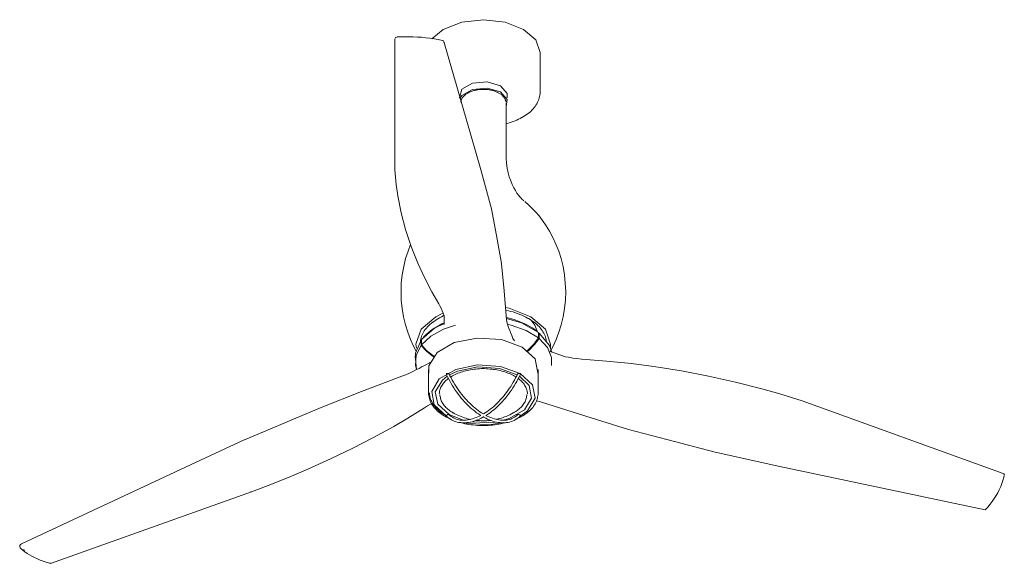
# Model space of a CAD drawing. Header units: millimetres. Extents: x 5770 to 11194, y -2952 to 7544.
# Tile 1 of 7: x 7745 to 8873, y -2952 to -2329. Entities that reach past the tile are written whole.
import ezdxf

# ---------------------------------------------------------------- set-up
doc = ezdxf.new("R2010")
doc.units = ezdxf.units.MM
doc.layers.add('E-LITE-EQPM', color=7, linetype='Continuous', lineweight=20)

# ---------------------------------------------------------------- blocks, each defined once
blk = doc.blocks.new('32026-10 - 32030 MINI ETERFAN Matt black ceiling fan with DC motor-507610-00 Isometrico PDF')
at = {"layer": 'E-LITE-EQPM', "color": 251, "lineweight": 9}
for points in [[(2339.5, -2351), (2352.4, -2340.3), (2373.6, -2332.2), (2398.4, -2329.3), (2423.3, -2332.2), (2444.3, -2340.3)], [(2444.3, -2340.3), (2458.4, -2352.4), (2463.4, -2366.8)], [(2297.2, -2350.9), (2297.7, -2349.8), (2298.7, -2349.1), (2299.9, -2348.9)], [(2299.7, -2348.9), (2304.3, -2348.7), (2308.8, -2348.7), (2313.5, -2348.7), (2318.1, -2348.8), (2322.9, -2349.1), (2327.6, -2349.4), (2332.4, -2349.9), (2337.2, -2350.5), (2342, -2351.2), (2346.8, -2352.1), (2351.6, -2353), (2352, -2353.1)], [(2353, -2355.4), (2353.1, -2354.3), (2352.7, -2353.5), (2352, -2353.1)], [(2371, -2418.6), (2373.6, -2408.8), (2385.8, -2401.8), (2402.8, -2400.3), (2418, -2404.8)], [(2371.3, -2420), (2373.6, -2416.1), (2385.8, -2409.1), (2402.8, -2407.5), (2418, -2412)], [(2372.4, -2423.5), (2372.5, -2423), (2372.7, -2422.3), (2372.9, -2421.7), (2373.1, -2421), (2373.5, -2420.3), (2373.8, -2419.7), (2374.2, -2419), (2374.6, -2418.4), (2375, -2417.8), (2375.5, -2417.2), (2376.1, -2416.7), (2376.7, -2416.1), (2377.2, -2415.5), (2377.9, -2415), (2378.5, -2414.5), (2379.2, -2414.1), (2379.9, -2413.6), (2380.6, -2413.2), (2381.4, -2412.8), (2382.2, -2412.3), (2383, -2412), (2383.8, -2411.7), (2384.7, -2411.3), (2385.5, -2411), (2386.4, -2410.7), (2387.4, -2410.5), (2388.2, -2410.2), (2389.2, -2409.9), (2390.1, -2409.8), (2391.1, -2409.6), (2392, -2409.4), (2393, -2409.2), (2394, -2409.2), (2395, -2409.1), (2396, -2409), (2397, -2409), (2398, -2409), (2399, -2409), (2400, -2409), (2401, -2409), (2402, -2409.1), (2403, -2409.2), (2404, -2409.3), (2404.9, -2409.4), (2405.9, -2409.6), (2406.8, -2409.8), (2407.8, -2410), (2408.7, -2410.3), (2409.7, -2410.5), (2410.5, -2410.8), (2411.4, -2411.1), (2412.3, -2411.4), (2413.1, -2411.7), (2414, -2412.1), (2414.8, -2412.4), (2415.5, -2412.9), (2416.3, -2413.3)], [(2424.4, -2423.7), (2424.3, -2423), (2424.2, -2422.3), (2423.9, -2421.7), (2423.6, -2421), (2423.4, -2420.3), (2423, -2419.7), (2422.6, -2419), (2422.3, -2418.4), (2421.7, -2417.8), (2421.2, -2417.2), (2420.7, -2416.7), (2420.2, -2416.1), (2419.6, -2415.5), (2419, -2415), (2418.3, -2414.5), (2417.6, -2414.1), (2416.9, -2413.6), (2416.3, -2413.3)], [(2418, -2404.8), (2425.8, -2413.6), (2425.8, -2418.6)], [(2418, -2412), (2425.8, -2420.8), (2424.4, -2428.8)], [(2463.4, -2412), (2463.3, -2413.8), (2463.1, -2415.5), (2462.9, -2417.2), (2462.4, -2418.9), (2461.9, -2420.5), (2461.2, -2422.3), (2460.5, -2423.8), (2459.7, -2425.4), (2458.7, -2427), (2457.7, -2428.5), (2456.5, -2429.9), (2455.3, -2431.4), (2454, -2432.8), (2452.6, -2434.2), (2451.1, -2435.4), (2449.6, -2436.7), (2447.9, -2437.9), (2446.2, -2439.1), (2444.5, -2440.2), (2442.6, -2441.2), (2440.7, -2442.3), (2438.7, -2443.3), (2436.7, -2444.2), (2434.7, -2445), (2432.5, -2445.9), (2430.4, -2446.7), (2428.1, -2447.3), (2425.9, -2448), (2424.2, -2448.5)], [(2424.5, -2488.1), (2424.8, -2493.7), (2425.6, -2499.1), (2426.7, -2504.4), (2428, -2509.3), (2429.7, -2513.9), (2431.4, -2518), (2433.2, -2521.7), (2435.1, -2525), (2436.9, -2527.8), (2438.6, -2530.2), (2440.3, -2532.2), (2441.7, -2533.7), (2442.9, -2535), (2443.9, -2535.9), (2444.6, -2536.6), (2444.8, -2536.7)], [(2297.1, -2501.3), (2298.4, -2517.9), (2300.3, -2531.1)], [(2300.3, -2531.1), (2304.1, -2550.3), (2309.3, -2569.5), (2315.7, -2588.8), (2323.4, -2608.1), (2330.5, -2623.7)], [(2474.7, -2709.9), (2478.4, -2702.9), (2481.8, -2695.3), (2484.9, -2687.1), (2487.6, -2678.5), (2489.8, -2669.5), (2491.4, -2660.1), (2492.4, -2650.4), (2492.7, -2640.6), (2492.3, -2630.8), (2491.3, -2621.2), (2489.7, -2611.8), (2487.4, -2602.7), (2484.7, -2594.2), (2481.6, -2586.1), (2478, -2578.5), (2474.2, -2571.5), (2470.4, -2565.2), (2466.3, -2559.3), (2462.2, -2554), (2458.1, -2549.3), (2454.1, -2545.1), (2450.2, -2541.3), (2446.4, -2537.9), (2445.8, -2537.5)], [(2321.5, -2708.7), (2318.5, -2702.9), (2315, -2695.3), (2311.8, -2687.1), (2309.2, -2678.5), (2307, -2669.5), (2305.4, -2660.1), (2304.4, -2650.4), (2304.1, -2640.6), (2304.4, -2630.8), (2305.5, -2621.2), (2307.2, -2611.8), (2309.3, -2602.7), (2312.1, -2594.2), (2315, -2586.6)], [(2330.5, -2623.7), (2339.3, -2640.8), (2347.4, -2654.6)], [(2353.4, -2668.3), (2352.4, -2665.4), (2351.3, -2662.6), (2350, -2659.6), (2348.6, -2656.8), (2347.4, -2654.6)], [(2452.9, -2669.3), (2427.9, -2659.5), (2423.8, -2658.7)], [(2424, -2661.8), (2424.5, -2661.9), (2427.3, -2662.5), (2429.9, -2663.3), (2432.5, -2663.9), (2435.1, -2664.8), (2437.6, -2665.7), (2440, -2666.6), (2442.3, -2667.6), (2444.7, -2668.6), (2446.9, -2669.7), (2449, -2670.8), (2450.1, -2671.4)], [(2351.9, -2665.1), (2343.8, -2669.3), (2327.1, -2683.7), (2321.2, -2700.7), (2321.7, -2705.4)], [(2326.2, -2697.5), (2326.3, -2696.2), (2326.6, -2694.6), (2327, -2693.1), (2327.5, -2691.5), (2328.2, -2690.1), (2328.9, -2688.5), (2329.8, -2687), (2330.7, -2685.5), (2331.8, -2683.9), (2333.1, -2682.5), (2334.3, -2681.1), (2335.7, -2679.6), (2337.2, -2678.3), (2338.8, -2676.9), (2340.5, -2675.6), (2342.3, -2674.3), (2344.2, -2673), (2346.2, -2671.8), (2348.2, -2670.6), (2350.4, -2669.5), (2352.5, -2668.4), (2353.3, -2668.1)], [(2353.3, -2678.4), (2353.6, -2673.9), (2353.4, -2669.3), (2353.3, -2667.6)], [(2455.3, -2682.6), (2445.3, -2677), (2433.6, -2672.5), (2424.9, -2670.2)], [(2425, -2671.4), (2442.2, -2676.5), (2461.6, -2687.4)], [(2425, -2672.7), (2425.4, -2675.3), (2426.1, -2678), (2426.8, -2680.7), (2427.8, -2683.4), (2429, -2686.2), (2429.5, -2687.2)], [(2450.1, -2671.4), (2452.1, -2672.6), (2454.1, -2673.9), (2455.9, -2675.1), (2457.6, -2676.5), (2459.2, -2677.9), (2460.7, -2679.3), (2462.2, -2680.7), (2463.5, -2682.1), (2464.7, -2683.6), (2465.8, -2685.1), (2466.7, -2686.5), (2467.7, -2688.1), (2468.5, -2689.6), (2469.1, -2691.2), (2469.7, -2692.6), (2470.1, -2694.2), (2470.4, -2695.7), (2470.6, -2696.7)], [(2475.3, -2704.6), (2475.5, -2700.7), (2469.7, -2683.7), (2452.9, -2669.3)], [(2453.2, -2673.4), (2457.3, -2678.9), (2460.4, -2686.5)], [(2327.4, -2695.5), (2342.5, -2682.6), (2353.4, -2677.1)], [(2366.5, -2679), (2352.9, -2683.7), (2338.1, -2691.7), (2327.5, -2701.7)], [(2330.6, -2692), (2332.8, -2689.8), (2335, -2687.8), (2337.3, -2685.9), (2339.6, -2684.1), (2341.9, -2682.5), (2342, -2682.5)], [(2353.3, -2676.3), (2350.8, -2677.5), (2341.1, -2683.1)], [(2461.5, -2693.6), (2447.5, -2685.1), (2430.2, -2678.9), (2426.8, -2678.2)], [(2456, -2683.1), (2456, -2683.1), (2456, -2683.1), (2455.9, -2682.9), (2455.6, -2682.8), (2455.3, -2682.6)], [(2459.8, -2685.9), (2457.5, -2684.1), (2455.6, -2682.8)], [(2320.3, -2716.5), (2320.5, -2711.2), (2327, -2696)], [(2336.1, -2733.8), (2336.1, -2725.7), (2345.3, -2710.4), (2365, -2699), (2391.4, -2693.7), (2419.1, -2695.5), (2442.8, -2704.1)], [(2429.6, -2687.5), (2430.9, -2690.8), (2432.3, -2694.2), (2433.9, -2697.1)], [(2461.5, -2693.6), (2456.3, -2700.7), (2450.2, -2706.8), (2448.5, -2708.2)], [(2449.2, -2708.8), (2450.9, -2707.5), (2457.1, -2701.3), (2462.3, -2694.3)], [(2476.4, -2725.1), (2476.4, -2716), (2471.8, -2704.6), (2462.3, -2694.3)], [(2462.4, -2688), (2474.1, -2702.1), (2476.7, -2710.4)], [(2327.2, -2702.2), (2321.4, -2713.5), (2320.8, -2725.2), (2321.9, -2729.4)], [(2327.2, -2702.2), (2333.1, -2708.6), (2339.9, -2714), (2341.5, -2715.1)], [(2341.9, -2714.5), (2340.3, -2713.5), (2333.4, -2708.1), (2327.5, -2701.7)], [(2442.8, -2704.1), (2457.6, -2717.7), (2460.7, -2733.8)], [(2321.8, -2729.6), (2320.5, -2717.4), (2321.1, -2714)], [(2492.4, -2715.1), (2484.9, -2712.6), (2477.7, -2709.9), (2475.3, -2708.9)], [(2516.1, -2718.2), (2511, -2717.9), (2506, -2717.3), (2501, -2716.6), (2496, -2715.7), (2492.4, -2715.1)], [(2568, -2723), (2539.4, -2720.1), (2516.1, -2718.2)], [(2328.4, -2726.5), (2324.9, -2728.5), (2321.2, -2730.3), (2317.4, -2732.1), (2313.6, -2733.9), (2309.5, -2735.7), (2308, -2736.3)], [(2337.7, -2721.5), (2336.6, -2722.2), (2332.4, -2724.5), (2328.5, -2726.5)], [(2356.2, -2783.1), (2342.1, -2770.2), (2339.2, -2755), (2347.9, -2740.5), (2366.7, -2729.6), (2391.7, -2724.5), (2418.1, -2726.3), (2440.5, -2734.4)], [(2359.6, -2735.9), (2368.9, -2731.7), (2392.2, -2726.9), (2416.7, -2728.6), (2437.2, -2735.9)], [(2361, -2738.3), (2361.7, -2737.9), (2363, -2737.1), (2364.5, -2736.3), (2366.1, -2735.6), (2367.7, -2734.8), (2369.3, -2734.1), (2371, -2733.5), (2372.7, -2732.9), (2374.5, -2732.3), (2376.3, -2731.8), (2378.1, -2731.3), (2380, -2730.8), (2381.9, -2730.4), (2383.8, -2730.1), (2385.8, -2729.7), (2387.8, -2729.4), (2389.8, -2729.3), (2391.7, -2729.1), (2393.8, -2728.9), (2395.8, -2728.8), (2397.9, -2728.8), (2399.8, -2728.8), (2401.9, -2728.9), (2403.9, -2729), (2406, -2729.2), (2408, -2729.4), (2409.9, -2729.6), (2411.9, -2729.9), (2413.8, -2730.2), (2415.8, -2730.6), (2417.7, -2731), (2419.5, -2731.5), (2421.4, -2732), (2423.1, -2732.6), (2424.9, -2733.2), (2426.6, -2733.8), (2428.3, -2734.4), (2429.8, -2735.1), (2431.4, -2735.9), (2432.9, -2736.7), (2434.2, -2737.4)], [(2717.5, -2751.8), (2687.2, -2744.1), (2656.5, -2737.3), (2625.3, -2731.3), (2593.8, -2726.3), (2568, -2723)], [(2359.2, -2781.4), (2346.1, -2769.4), (2343.3, -2755.2), (2351.4, -2741.8), (2357, -2737.5)], [(2347.9, -2757.7), (2348, -2756.6), (2348, -2755.5), (2348.2, -2754.4), (2348.5, -2753.2), (2348.8, -2752.1), (2349.3, -2751), (2349.8, -2749.9), (2350.4, -2748.8), (2351.1, -2747.7), (2351.8, -2746.6), (2352.6, -2745.6), (2353.5, -2744.5), (2354.4, -2743.5), (2355.5, -2742.5), (2356.6, -2741.5), (2357.8, -2740.6), (2358.5, -2740.1)], [(2356.1, -2735.3), (2356, -2735), (2356.1, -2734.6), (2356.6, -2734.4), (2357.2, -2734.3), (2357.7, -2734.4), (2358.3, -2734.4), (2358.7, -2734.7)], [(2395.4, -2782.4), (2394.8, -2782), (2392.8, -2780.6), (2390.7, -2779.2), (2388.6, -2777.6), (2386.7, -2776), (2384.6, -2774.3), (2382.6, -2772.5), (2380.7, -2770.6), (2378.7, -2768.7), (2376.8, -2766.7), (2374.9, -2764.6), (2373.1, -2762.5), (2371.3, -2760.2), (2369.6, -2758), (2367.9, -2755.7), (2366.2, -2753.3), (2364.7, -2750.9), (2363.1, -2748.4), (2361.6, -2745.9), (2360.2, -2743.4), (2358.8, -2740.8), (2357.4, -2738.2), (2356.2, -2735.7), (2356.1, -2735.3)], [(2358.7, -2734.7), (2359.1, -2735), (2359.3, -2735.2)], [(2398.4, -2780.7), (2396.4, -2779.4), (2394.4, -2778.1), (2392.4, -2776.8), (2390.5, -2775.2), (2388.6, -2773.7), (2386.6, -2772), (2384.7, -2770.3), (2382.8, -2768.5), (2380.9, -2766.6), (2379, -2764.6), (2377.2, -2762.5), (2375.5, -2760.5), (2373.7, -2758.3), (2372, -2756.2), (2370.3, -2753.9), (2368.7, -2751.6), (2367.2, -2749.2), (2365.6, -2746.9), (2364.2, -2744.4), (2362.8, -2741.9), (2361.4, -2739.4), (2360.1, -2736.9), (2359.3, -2735.2)], [(2398.4, -2780.7), (2400.4, -2779.4), (2402.3, -2778.1), (2404.3, -2776.8), (2406.3, -2775.2), (2408.3, -2773.7), (2410.2, -2772), (2412.2, -2770.3), (2414.1, -2768.5), (2415.9, -2766.6), (2417.8, -2764.6), (2419.6, -2762.5), (2421.4, -2760.5), (2423.1, -2758.3), (2424.8, -2756.2), (2426.5, -2753.9), (2428.1, -2751.6), (2429.7, -2749.2), (2431.1, -2746.9), (2432.6, -2744.4), (2434.1, -2741.9), (2435.4, -2739.4), (2436.7, -2736.9), (2437.5, -2735.2)], [(2401.4, -2782.4), (2402, -2782), (2404.1, -2780.6), (2406.1, -2779.2), (2408.1, -2777.6), (2410.2, -2776), (2412.2, -2774.3), (2414.2, -2772.5), (2416.1, -2770.6), (2418, -2768.7), (2419.9, -2766.7), (2421.8, -2764.6), (2423.6, -2762.5), (2425.4, -2760.2), (2427.2, -2758), (2428.9, -2755.7), (2430.5, -2753.3), (2432.2, -2750.9), (2433.7, -2748.4), (2435.2, -2745.9), (2436.7, -2743.4), (2438, -2740.8), (2439.3, -2738.2), (2440.6, -2735.7), (2440.8, -2735.3)], [(2439.8, -2737.5), (2450.7, -2748.2), (2453.5, -2762.4), (2445.4, -2775.8), (2427.9, -2785.9), (2421.6, -2787.9)], [(2435.8, -2738.3), (2435.2, -2737.9), (2434.2, -2737.4)], [(2438, -2734.7), (2437.8, -2734.8), (2437.6, -2735.1), (2437.5, -2735.2)], [(2440.4, -2734.5), (2440.1, -2734.4), (2439.8, -2734.3), (2439.4, -2734.3), (2439.1, -2734.4), (2438.6, -2734.4), (2438.4, -2734.5), (2438, -2734.7)], [(2448.9, -2757.7), (2448.9, -2756.6), (2448.7, -2755.5), (2448.5, -2754.4), (2448.3, -2753.2), (2447.9, -2752.1), (2447.5, -2751), (2447, -2749.9), (2446.4, -2748.8), (2445.7, -2747.7), (2445, -2746.6), (2444.2, -2745.6), (2443.3, -2744.5), (2442.3, -2743.5), (2441.3, -2742.5), (2440.2, -2741.5), (2439.1, -2740.6), (2438.3, -2740.1)], [(2440.5, -2734.4), (2454.7, -2747.5), (2457.7, -2762.6), (2448.9, -2777.1), (2440, -2783.4)], [(2440.8, -2735.3), (2440.8, -2735.1), (2440.8, -2734.9), (2440.6, -2734.7), (2440.4, -2734.5)], [(2763.7, -2765.8), (2738, -2757.6), (2717.5, -2751.8)], [(2335.7, -2757), (2335.7, -2758.5), (2335.9, -2760), (2336.2, -2761.5), (2336.5, -2763.1), (2337, -2764.5), (2337.5, -2766), (2338.2, -2767.5), (2339, -2768.9), (2339.9, -2770.3), (2340.8, -2771.7), (2341.8, -2773.1), (2343, -2774.4), (2344.3, -2775.6), (2345.5, -2776.9), (2346.9, -2778.1), (2348.4, -2779.4), (2349.9, -2780.5), (2351.6, -2781.6), (2353.3, -2782.7), (2354.4, -2783.3)], [(2336.7, -2756.5), (2336.8, -2758), (2336.9, -2759.4), (2337.2, -2760.8), (2337.5, -2762.3), (2338, -2763.8), (2338.5, -2765.1), (2339.2, -2766.5), (2339.9, -2767.9), (2340.7, -2769.3), (2341.7, -2770.6), (2342.6, -2771.9), (2343.7, -2773.2), (2344.9, -2774.4), (2346.2, -2775.6), (2347.5, -2776.9), (2349, -2778.1), (2350.5, -2779.2), (2352.1, -2780.3), (2353.8, -2781.3), (2354.9, -2781.9)], [(2348.7, -2758.3), (2348.7, -2759.5), (2348.8, -2760.7), (2349.1, -2761.9), (2349.3, -2763.1), (2349.7, -2764.3), (2350.2, -2765.5), (2350.7, -2766.6), (2351.3, -2767.7), (2352, -2768.8), (2352.8, -2770), (2353.6, -2771.1), (2354.5, -2772.1), (2355.5, -2773.1), (2356.5, -2774.1), (2357.6, -2775.1), (2358.8, -2776.1), (2360, -2776.9), (2361.3, -2777.9), (2362.6, -2778.7), (2363.6, -2779.3)], [(2448.1, -2758.3), (2448.1, -2759.5), (2447.9, -2760.7), (2447.8, -2761.9), (2447.4, -2763.1), (2447.1, -2764.3), (2446.7, -2765.5), (2446.1, -2766.6), (2445.4, -2767.7), (2444.8, -2768.8), (2444.1, -2770), (2443.2, -2771.1), (2442.3, -2772.1), (2441.3, -2773.1), (2440.3, -2774.1), (2439.2, -2775.1), (2438, -2776.1), (2436.8, -2776.9), (2435.5, -2777.9), (2434.2, -2778.7), (2432.8, -2779.5), (2432.7, -2779.5)], [(2461.1, -2757), (2461, -2758.5), (2460.9, -2760), (2460.6, -2761.5), (2460.3, -2763.1), (2459.8, -2764.5), (2459.2, -2766), (2458.5, -2767.5), (2457.8, -2768.9), (2456.9, -2770.3), (2456, -2771.7), (2454.9, -2773.1), (2453.8, -2774.4), (2452.6, -2775.6), (2451.3, -2776.9), (2449.8, -2778.1), (2448.4, -2779.4), (2446.8, -2780.5), (2445.3, -2781.6), (2443.5, -2782.7), (2441.7, -2783.7), (2439.9, -2784.7), (2438, -2785.6), (2436, -2786.5), (2435.4, -2786.8)], [(2331.1, -2773.7), (2311.8, -2785.5), (2295.7, -2794.9)], [(2331.1, -2773.7), (2334.4, -2771.5), (2338, -2769.5), (2339.2, -2768.9)], [(2459.1, -2765.6), (2462.3, -2766.4), (2463.9, -2766.9)], [(2361.2, -2786.8), (2359.9, -2786.2), (2357.9, -2785.2), (2356, -2784.3), (2354.4, -2783.3)], [(2356.6, -2781.7), (2356.4, -2781.9), (2356.1, -2782.1), (2356.1, -2782.3), (2356, -2782.5), (2356.1, -2782.7), (2356.1, -2782.9), (2356.1, -2783)], [(2356.1, -2783), (2357.4, -2784.2), (2358.8, -2785.3), (2360.3, -2786.3), (2361.8, -2787.3), (2363.3, -2788.1), (2364.9, -2788.8), (2366.6, -2789.4), (2368.3, -2790), (2370, -2790.4), (2371.8, -2790.6), (2373.7, -2790.8), (2375.6, -2790.8), (2377.5, -2790.8), (2379.5, -2790.6), (2381.4, -2790.4), (2383.5, -2790), (2385.5, -2789.5), (2387.5, -2788.9), (2389.5, -2788.2), (2391.6, -2787.5), (2393.6, -2786.6), (2395.7, -2785.6), (2397.8, -2784.5), (2398.4, -2784.2)], [(2359, -2781.6), (2358.7, -2781.4), (2358.3, -2781.3), (2358, -2781.3), (2357.6, -2781.4), (2357.3, -2781.4), (2356.9, -2781.6), (2356.6, -2781.7)], [(2359.2, -2781.7), (2360.4, -2782.7), (2361.6, -2783.7), (2363, -2784.5), (2364.3, -2785.2), (2365.7, -2785.9), (2367.2, -2786.5), (2368.6, -2786.9), (2370.2, -2787.3), (2371.8, -2787.6), (2373.5, -2787.8), (2375.2, -2787.9), (2376.9, -2787.8), (2378.7, -2787.7), (2380.5, -2787.5), (2382.4, -2787.2), (2384.2, -2786.8), (2386.1, -2786.2), (2388, -2785.6), (2390, -2784.9), (2391.9, -2784), (2393.9, -2783.1), (2395.4, -2782.4)], [(2383.6, -2786.9), (2382.2, -2786.6), (2380.4, -2786.2), (2378.6, -2785.6), (2376.7, -2785.1), (2374.9, -2784.4), (2373, -2783.7), (2371.1, -2783), (2369.2, -2782.1), (2367.2, -2781.2), (2365.1, -2780.1), (2364.1, -2779.5)], [(2440.6, -2783), (2439.3, -2784.2), (2437.9, -2785.3), (2436.6, -2786.3), (2435, -2787.3), (2433.5, -2788.1), (2431.9, -2788.8), (2430.2, -2789.4), (2428.5, -2790), (2426.7, -2790.4), (2424.9, -2790.6), (2423.1, -2790.8), (2421.2, -2790.8), (2419.2, -2790.8), (2417.3, -2790.6), (2415.4, -2790.4), (2413.4, -2790), (2411.3, -2789.5), (2409.3, -2788.9), (2407.3, -2788.2), (2405.2, -2787.5), (2403.1, -2786.6), (2401.1, -2785.6), (2399, -2784.5), (2398.4, -2784.2)], [(2398.4, -2784.2), (2398.4, -2784.1), (2398.4, -2784), (2398.4, -2783.8), (2398.4, -2783.7)], [(2399.9, -2783.3), (2399.9, -2783.2)], [(2437.6, -2781.7), (2436.4, -2782.7), (2435.2, -2783.7), (2433.9, -2784.5), (2432.5, -2785.2), (2431.1, -2785.9), (2429.7, -2786.5), (2428.1, -2786.9), (2426.6, -2787.3), (2424.9, -2787.6), (2423.3, -2787.8), (2421.6, -2787.9), (2419.8, -2787.8), (2418.1, -2787.7), (2416.3, -2787.5), (2414.4, -2787.2), (2412.5, -2786.8), (2410.6, -2786.2), (2408.7, -2785.6), (2406.8, -2784.9), (2404.8, -2784), (2402.9, -2783.1), (2401.4, -2782.4)], [(2432.7, -2779.5), (2430.6, -2780.6), (2428.6, -2781.7), (2426.7, -2782.5), (2424.7, -2783.4), (2422.8, -2784.1), (2420.9, -2784.8), (2419.1, -2785.4), (2417.3, -2785.9), (2415.4, -2786.4), (2413.7, -2786.8), (2413.3, -2786.9)], [(2437.6, -2781.7), (2438, -2781.4), (2438.5, -2781.3), (2439.2, -2781.4), (2439.8, -2781.5), (2440.2, -2781.7)], [(2440.2, -2781.7), (2440.4, -2781.9), (2440.6, -2782.1), (2440.8, -2782.3), (2440.8, -2782.5), (2440.8, -2782.7), (2440.6, -2782.9), (2440.6, -2783)], [(2295.7, -2794.9), (2272.5, -2807.6), (2248.2, -2820.1), (2223.2, -2832.2), (2197.3, -2843.8), (2175.9, -2853)], [(2425, -2790.4), (2423.2, -2790.9), (2420.9, -2791.4), (2418.6, -2791.9), (2416.2, -2792.4), (2413.8, -2792.8), (2411.4, -2793.1), (2409, -2793.4), (2406.5, -2793.6), (2404, -2793.7), (2401.6, -2793.8), (2399.1, -2793.9), (2396.6, -2793.8), (2394.1, -2793.8), (2391.7, -2793.7), (2389.2, -2793.5), (2386.7, -2793.2), (2384.3, -2793), (2381.9, -2792.6), (2379.5, -2792.2), (2377.2, -2791.8), (2374.9, -2791.2), (2372.5, -2790.6), (2371.6, -2790.4)], [(2421.1, -2790.6), (2405.1, -2793.1), (2378.7, -2791.3), (2376.6, -2790.9)], [(2412, -2789.9), (2404.6, -2790.6), (2384.2, -2789.8)], [(2406.7, -2788), (2405.3, -2788.1), (2403.6, -2788.3), (2402, -2788.4), (2400.5, -2788.5), (2398.8, -2788.5), (2397.2, -2788.5), (2395.5, -2788.4), (2393.9, -2788.3), (2392.3, -2788.2), (2390.6, -2788.1), (2390.2, -2788)], [(2175.9, -2853), (2152, -2862.6), (2132.7, -2869.9)], [(2973.4, -2890.4), (2976.2, -2887.3), (2978.9, -2884.1), (2981.4, -2880.9), (2983.6, -2877.5), (2985.8, -2874.2), (2987.8, -2870.8), (2989.5, -2867.4), (2991.1, -2863.8), (2992.5, -2860.3), (2993.7, -2856.7), (2994.7, -2853), (2995.2, -2851.1)], [(2995.3, -2850.4), (2994.8, -2849.3), (2993.9, -2848.8), (2993.9, -2848.7)], [(2131.7, -2869.7), (2132.4, -2870), (2132.9, -2869.9)], [(1867.2, -2932.6), (1867.4, -2931.1), (1868.1, -2930), (1869.3, -2929.2)], [(1873.2, -2936.6), (1871.7, -2936.4), (1870.1, -2936), (1868.7, -2935.1), (1867.7, -2934), (1867.2, -2932.6)], [(1868.6, -2934.9), (1870.8, -2936.8), (1873.1, -2938.6), (1875.7, -2940.4), (1878.4, -2942), (1881.2, -2943.5), (1884.2, -2945.1), (1887.4, -2946.5), (1890.7, -2947.9), (1894.1, -2949.2), (1897.6, -2950.3), (1901.3, -2951.4), (1902.3, -2951.7)], [(1902.6, -2951), (1902.4, -2951.5), (1902.3, -2951.7)]]:
    blk.add_lwpolyline(points, dxfattribs=at)
at = {"layer": 'E-LITE-EQPM', "color": 251, "lineweight": 9, "flags": 128}
for points in [[(2297.1, -2501.1), (2297.1, -2351.7)], [(2353, -2354.1), (2395, -2499.6)], [(2463.4, -2412), (2463.4, -2366.8)], [(2424.5, -2488.5), (2424.5, -2424.8)], [(2407.7, -2545.7), (2395.1, -2499.6)], [(2407.8, -2545.9), (2414.2, -2580.6)], [(2419.2, -2608.3), (2414.2, -2580.6)], [(2419.2, -2608.6), (2422.1, -2639.7)], [(2425, -2672.9), (2422.1, -2639.7)], [(2327.2, -2696.1), (2327, -2696)], [(2327, -2696), (2327, -2702.2)], [(2327.4, -2695.9), (2327.2, -2696.1)], [(2327.4, -2701.7), (2327.4, -2695.5)], [(2329.3, -2693.3), (2331.2, -2691.4)], [(2461.6, -2693.5), (2461.5, -2693.6)], [(2461.6, -2687.4), (2461.6, -2693.5)], [(2462.3, -2694.3), (2462.4, -2694.2)], [(2462.4, -2694.2), (2462.4, -2688)], [(2327, -2702.2), (2327.2, -2702.2)], [(2327.5, -2701.7), (2327.4, -2701.7)], [(2474.2, -2710.6), (2474.6, -2710)], [(2335.7, -2729.7), (2335.7, -2757)], [(2461.1, -2757), (2461.1, -2729.7)], [(2258.9, -2755.1), (2308, -2736.3)], [(2258.9, -2755.1), (2212.7, -2773.1)], [(2173.5, -2789.5), (2212.6, -2773.1)], [(2463.9, -2766.9), (2515.7, -2783.1)], [(2993.9, -2848.7), (2763.7, -2765.8)], [(2356.1, -2782.6), (2354.9, -2781.9)], [(2356.8, -2783.5), (2356.2, -2783.1)], [(2375.1, -2787.9), (2359.2, -2781.4)], [(2363.6, -2779.3), (2364.1, -2779.5)], [(2515.7, -2783.1), (2564.6, -2798.3)], [(2173.5, -2789.5), (2124.6, -2810.3)], [(2564.6, -2798.3), (2608.5, -2810)], [(2062.7, -2838.8), (2124.5, -2810.3)], [(2608.5, -2810), (2663.9, -2824.6)], [(2663.9, -2824.6), (2738.2, -2840.8)], [(2062.7, -2838.8), (1869.4, -2929.2)], [(2738.2, -2840.8), (2973.3, -2890.4)], [(1902.3, -2951.7), (2132.7, -2869.9)]]:
    blk.add_lwpolyline(points, dxfattribs=at)

msp = doc.modelspace()

# ---------------------------------------------------------------- block references
at = {"layer": 'E-LITE-EQPM', "color": 251, "lineweight": 9, "true_color": 0x5b5b5b}
msp.add_blockref('32026-10 - 32030 MINI ETERFAN Matt black ceiling fan with DC motor-507610-00 Isometrico PDF', (5878.1, 0), dxfattribs=at)

doc.saveas('drawing.dxf')
